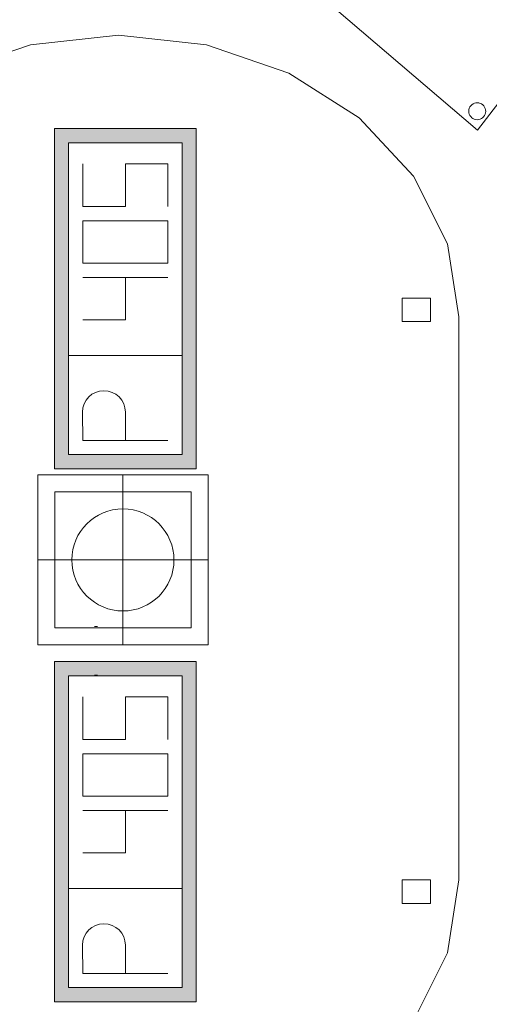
# Model space of a CAD drawing. Header units: metres. Extents: x 397.7 to 427.5, y 12.7 to 28.4.
# Tile 11 of 122: x 402.5 to 403.3, y 25.5 to 27.2. Entities that reach past the tile are written whole.
import ezdxf

# ---------------------------------------------------------------- set-up
doc = ezdxf.new("R2010")
doc.units = ezdxf.units.M
doc.layers.add('02_MOBILIARIO', color=7, linetype='Continuous', lineweight=18)
doc.layers.add('A-DETL-____-MBND', color=7, linetype='Continuous', lineweight=18)

# ---------------------------------------------------------------- blocks, each defined once
blk = doc.blocks.new('Family - Taula 200X120_P5-151650-08_ELEC_P5')
at = {"layer": 'A-DETL-____-MBND', "color": 253, "true_color": 0xaaaaaa}
for p, q in [((0.4447, 1.9692), (0.5999, 1.9861)), ((0.5999, 1.9861), (0.4447, 1.9692)), ((0.5999, 1.9861), (0.7552, 1.9692)), ((0.7552, 1.9692), (0.5999, 1.9861)), ((0.3, 1.9196), (0.4447, 1.9692)), ((0.4447, 1.9692), (0.3, 1.9196)), ((0.7552, 1.9692), (0.8999, 1.9196)), ((0.8999, 1.9196), (0.7552, 1.9692)), ((0.8999, 1.9196), (1.0242, 1.8407)), ((1.0242, 1.8407), (0.8999, 1.9196)), ((1.0242, 1.8407), (1.1195, 1.7378)), ((1.1195, 1.7378), (1.0242, 1.8407)), ((1.1195, 1.7378), (1.1795, 1.6181)), ((1.1795, 1.6181), (1.1195, 1.7378)), ((1.1795, 1.6181), (1.1999, 1.4896)), ((1.1999, 1.4896), (1.1795, 1.6181)), ((1.0999, 1.4813), (1.0999, 1.5227)), ((1.0999, 1.5227), (1.1499, 1.5227)), ((1.1499, 1.5227), (1.0999, 1.5227)), ((1.0999, 1.5227), (1.0999, 1.4813)), ((1.1499, 1.5227), (1.1499, 1.4813)), ((1.1499, 1.4813), (1.1499, 1.5227)), ((1.1499, 1.4813), (1.0999, 1.4813)), ((1.0999, 1.4813), (1.1499, 1.4813)), ((1.1999, 1.4896), (1.1999, 0.4965)), ((1.1999, 0.4965), (1.1999, 1.4896)), ((1.0999, 0.4551), (1.0999, 0.4965)), ((1.0999, 0.4965), (1.1499, 0.4965)), ((1.1499, 0.4965), (1.0999, 0.4965)), ((1.0999, 0.4965), (1.0999, 0.4551)), ((1.1499, 0.4965), (1.1499, 0.4551)), ((1.1499, 0.4551), (1.1499, 0.4965)), ((1.1999, 0.4965), (1.1795, 0.368)), ((1.1795, 0.368), (1.1999, 0.4965)), ((1.1499, 0.4551), (1.0999, 0.4551)), ((1.0999, 0.4551), (1.1499, 0.4551)), ((1.1795, 0.368), (1.1195, 0.2483)), ((1.1195, 0.2483), (1.1795, 0.368))]:
    blk.add_line(p, q, dxfattribs=at)
blk = doc.blocks.new('Family - Cadira confident_P5-151692-08_ELEC_P5')
at = {"layer": 'A-DETL-____-MBND', "color": 253, "true_color": 0xaaaaaa}
for p, q in [((0, 0.3293), (0.369, 0.7145)), ((0.369, 0.7145), (0, 0.3293)), ((0.356, 0.6993), (0.369, 0.7145)), ((0.369, 0.7145), (0.356, 0.6993)), ((0.369, 0.7145), (0.7083, 0.4242)), ((0.7083, 0.4242), (0.369, 0.7145)), ((0.369, 0.7145), (0.7083, 0.4242)), ((0.7083, 0.4242), (0.369, 0.7145)), ((0.6953, 0.409), (0.356, 0.6993)), ((0.356, 0.6993), (0.6953, 0.409)), ((0.345, 0.6757), (0.3468, 0.6775)), ((0.3468, 0.6775), (0.345, 0.6757)), ((0.3468, 0.6775), (0.349, 0.679)), ((0.349, 0.679), (0.3468, 0.6775)), ((0.349, 0.679), (0.3513, 0.6801)), ((0.3513, 0.6801), (0.349, 0.679)), ((0.3513, 0.6801), (0.3539, 0.6807)), ((0.3539, 0.6807), (0.3513, 0.6801)), ((0.3539, 0.6807), (0.3565, 0.6809)), ((0.3565, 0.6809), (0.3539, 0.6807)), ((0.3565, 0.6809), (0.3591, 0.6807)), ((0.3591, 0.6807), (0.3565, 0.6809)), ((0.3591, 0.6807), (0.3616, 0.68)), ((0.3616, 0.68), (0.3591, 0.6807)), ((0.3616, 0.68), (0.3639, 0.6789)), ((0.3639, 0.6789), (0.3616, 0.68)), ((0.3639, 0.6789), (0.366, 0.6773)), ((0.366, 0.6773), (0.3639, 0.6789)), ((0.366, 0.6773), (0.3679, 0.6755)), ((0.3679, 0.6755), (0.366, 0.6773)), ((0.3414, 0.6661), (0.3416, 0.6687)), ((0.3416, 0.6687), (0.3414, 0.6661)), ((0.3416, 0.6635), (0.3414, 0.6661)), ((0.3414, 0.6661), (0.3416, 0.6635)), ((0.3416, 0.6687), (0.3423, 0.6712)), ((0.3423, 0.6712), (0.3416, 0.6687)), ((0.3422, 0.661), (0.3416, 0.6635)), ((0.3416, 0.6635), (0.3422, 0.661)), ((0.3433, 0.6587), (0.3422, 0.661)), ((0.3422, 0.661), (0.3433, 0.6587)), ((0.3423, 0.6712), (0.3435, 0.6736)), ((0.3435, 0.6736), (0.3423, 0.6712)), ((0.3435, 0.6736), (0.345, 0.6757)), ((0.345, 0.6757), (0.3435, 0.6736)), ((0.3679, 0.6755), (0.3693, 0.6733)), ((0.3693, 0.6733), (0.3679, 0.6755)), ((0.3703, 0.6608), (0.3692, 0.6584)), ((0.3692, 0.6584), (0.3703, 0.6608)), ((0.3693, 0.6733), (0.3704, 0.671)), ((0.3704, 0.671), (0.3693, 0.6733)), ((0.371, 0.6633), (0.3703, 0.6608)), ((0.3703, 0.6608), (0.371, 0.6633)), ((0.3704, 0.671), (0.3711, 0.6685)), ((0.3711, 0.6685), (0.3704, 0.671)), ((0.3713, 0.6659), (0.371, 0.6633)), ((0.371, 0.6633), (0.3713, 0.6659)), ((0.3711, 0.6685), (0.3713, 0.6659)), ((0.3713, 0.6659), (0.3711, 0.6685)), ((0.3448, 0.6565), (0.3433, 0.6587)), ((0.3433, 0.6587), (0.3448, 0.6565)), ((0.3466, 0.6546), (0.3448, 0.6565)), ((0.3448, 0.6565), (0.3466, 0.6546)), ((0.3487, 0.6531), (0.3466, 0.6546)), ((0.3466, 0.6546), (0.3487, 0.6531)), ((0.3511, 0.652), (0.3487, 0.6531)), ((0.3487, 0.6531), (0.3511, 0.652)), ((0.3536, 0.6513), (0.3511, 0.652)), ((0.3511, 0.652), (0.3536, 0.6513)), ((0.3562, 0.6511), (0.3536, 0.6513)), ((0.3536, 0.6513), (0.3562, 0.6511)), ((0.3588, 0.6513), (0.3562, 0.6511)), ((0.3562, 0.6511), (0.3588, 0.6513)), ((0.3613, 0.6519), (0.3588, 0.6513)), ((0.3588, 0.6513), (0.3613, 0.6519)), ((0.3637, 0.653), (0.3613, 0.6519)), ((0.3613, 0.6519), (0.3637, 0.653)), ((0.3658, 0.6545), (0.3637, 0.653)), ((0.3637, 0.653), (0.3658, 0.6545)), ((0.3677, 0.6563), (0.3658, 0.6545)), ((0.3658, 0.6545), (0.3677, 0.6563)), ((0.3692, 0.6584), (0.3677, 0.6563)), ((0.3677, 0.6563), (0.3692, 0.6584)), ((0.7083, 0.4242), (0.3849, 0)), ((0.3849, 0), (0.7083, 0.4242)), ((0.6489, 0.4157), (0.6508, 0.4175)), ((0.6508, 0.4175), (0.6489, 0.4157)), ((0.6508, 0.4175), (0.6529, 0.419)), ((0.6529, 0.419), (0.6508, 0.4175)), ((0.6529, 0.419), (0.6553, 0.4201)), ((0.6553, 0.4201), (0.6529, 0.419)), ((0.6553, 0.4201), (0.6578, 0.4207)), ((0.6578, 0.4207), (0.6553, 0.4201)), ((0.6578, 0.4207), (0.6604, 0.4209)), ((0.6604, 0.4209), (0.6578, 0.4207)), ((0.6604, 0.4209), (0.663, 0.4207)), ((0.663, 0.4207), (0.6604, 0.4209)), ((0.663, 0.4207), (0.6655, 0.42)), ((0.6655, 0.42), (0.663, 0.4207)), ((0.6655, 0.42), (0.6679, 0.4188)), ((0.6679, 0.4188), (0.6655, 0.42)), ((0.6679, 0.4188), (0.67, 0.4173)), ((0.67, 0.4173), (0.6679, 0.4188)), ((0.67, 0.4173), (0.6718, 0.4155)), ((0.6718, 0.4155), (0.67, 0.4173)), ((0.7083, 0.4242), (0.6953, 0.409)), ((0.6953, 0.409), (0.7083, 0.4242)), ((0.6453, 0.4061), (0.6456, 0.4087)), ((0.6456, 0.4087), (0.6453, 0.4061)), ((0.6455, 0.4035), (0.6453, 0.4061)), ((0.6453, 0.4061), (0.6455, 0.4035)), ((0.6462, 0.401), (0.6455, 0.4035)), ((0.6455, 0.4035), (0.6462, 0.401)), ((0.6456, 0.4087), (0.6463, 0.4112)), ((0.6463, 0.4112), (0.6456, 0.4087)), ((0.6473, 0.3986), (0.6462, 0.401)), ((0.6462, 0.401), (0.6473, 0.3986)), ((0.6463, 0.4112), (0.6474, 0.4136)), ((0.6474, 0.4136), (0.6463, 0.4112)), ((0.6474, 0.4136), (0.6489, 0.4157)), ((0.6489, 0.4157), (0.6474, 0.4136)), ((0.6718, 0.4155), (0.6733, 0.4133)), ((0.6733, 0.4133), (0.6718, 0.4155)), ((0.6743, 0.4007), (0.6731, 0.3984)), ((0.6731, 0.3984), (0.6743, 0.4007)), ((0.6733, 0.4133), (0.6744, 0.4109)), ((0.6744, 0.4109), (0.6733, 0.4133)), ((0.675, 0.4032), (0.6743, 0.4007)), ((0.6743, 0.4007), (0.675, 0.4032)), ((0.6744, 0.4109), (0.675, 0.4084)), ((0.675, 0.4084), (0.6744, 0.4109)), ((0.675, 0.4084), (0.6752, 0.4058)), ((0.6752, 0.4058), (0.675, 0.4084)), ((0.6752, 0.4058), (0.675, 0.4032)), ((0.675, 0.4032), (0.6752, 0.4058)), ((0.6487, 0.3965), (0.6473, 0.3986)), ((0.6473, 0.3986), (0.6487, 0.3965)), ((0.6506, 0.3946), (0.6487, 0.3965)), ((0.6487, 0.3965), (0.6506, 0.3946)), ((0.6527, 0.3931), (0.6506, 0.3946)), ((0.6506, 0.3946), (0.6527, 0.3931)), ((0.655, 0.392), (0.6527, 0.3931)), ((0.6527, 0.3931), (0.655, 0.392)), ((0.6575, 0.3913), (0.655, 0.392)), ((0.655, 0.392), (0.6575, 0.3913)), ((0.6601, 0.391), (0.6575, 0.3913)), ((0.6575, 0.3913), (0.6601, 0.391)), ((0.6627, 0.3912), (0.6601, 0.391)), ((0.6601, 0.391), (0.6627, 0.3912)), ((0.6652, 0.3919), (0.6627, 0.3912)), ((0.6627, 0.3912), (0.6652, 0.3919)), ((0.6676, 0.393), (0.6652, 0.3919)), ((0.6652, 0.3919), (0.6676, 0.393)), ((0.6698, 0.3944), (0.6676, 0.393)), ((0.6676, 0.393), (0.6698, 0.3944)), ((0.6716, 0.3963), (0.6698, 0.3944)), ((0.6698, 0.3944), (0.6716, 0.3963)), ((0.6731, 0.3984), (0.6716, 0.3963)), ((0.6716, 0.3963), (0.6731, 0.3984)), ((0.0297, 0.3467), (0.0323, 0.3473)), ((0.0323, 0.3473), (0.0297, 0.3467)), ((0.0323, 0.3473), (0.0349, 0.3475)), ((0.0349, 0.3475), (0.0323, 0.3473)), ((0.0349, 0.3475), (0.0375, 0.3473)), ((0.0375, 0.3473), (0.0349, 0.3475)), ((0.0198, 0.3327), (0.02, 0.3353)), ((0.02, 0.3353), (0.0198, 0.3327)), ((0.02, 0.3301), (0.0198, 0.3327)), ((0.0198, 0.3327), (0.02, 0.3301)), ((0.02, 0.3353), (0.0207, 0.3378)), ((0.0207, 0.3378), (0.02, 0.3353)), ((0.0206, 0.3276), (0.02, 0.3301)), ((0.02, 0.3301), (0.0206, 0.3276)), ((0.0207, 0.3378), (0.0219, 0.3402)), ((0.0219, 0.3402), (0.0207, 0.3378)), ((0.0219, 0.3402), (0.0234, 0.3423)), ((0.0234, 0.3423), (0.0219, 0.3402)), ((0.0234, 0.3423), (0.0252, 0.3441)), ((0.0252, 0.3441), (0.0234, 0.3423)), ((0.0252, 0.3441), (0.0274, 0.3456)), ((0.0274, 0.3456), (0.0252, 0.3441)), ((0.0274, 0.3456), (0.0297, 0.3467)), ((0.0297, 0.3467), (0.0274, 0.3456)), ((0.0375, 0.3473), (0.04, 0.3466)), ((0.04, 0.3466), (0.0375, 0.3473)), ((0.04, 0.3466), (0.0423, 0.3455)), ((0.0423, 0.3455), (0.04, 0.3466)), ((0.0423, 0.3455), (0.0444, 0.3439)), ((0.0444, 0.3439), (0.0423, 0.3455)), ((0.0444, 0.3439), (0.0463, 0.3421)), ((0.0463, 0.3421), (0.0444, 0.3439)), ((0.0463, 0.3421), (0.0477, 0.3399)), ((0.0477, 0.3399), (0.0463, 0.3421)), ((0.0477, 0.3399), (0.0488, 0.3376)), ((0.0488, 0.3376), (0.0477, 0.3399)), ((0.0488, 0.3376), (0.0495, 0.335)), ((0.0495, 0.335), (0.0488, 0.3376)), ((0.0497, 0.3324), (0.0494, 0.3299)), ((0.0494, 0.3299), (0.0497, 0.3324)), ((0.0495, 0.335), (0.0497, 0.3324)), ((0.0497, 0.3324), (0.0495, 0.335)), ((0.3849, 0), (0, 0.3293)), ((0, 0.3293), (0.3849, 0)), ((0.0217, 0.3252), (0.0206, 0.3276)), ((0.0206, 0.3276), (0.0217, 0.3252)), ((0.0232, 0.3231), (0.0217, 0.3252)), ((0.0217, 0.3252), (0.0232, 0.3231)), ((0.025, 0.3212), (0.0232, 0.3231)), ((0.0232, 0.3231), (0.025, 0.3212)), ((0.0271, 0.3197), (0.025, 0.3212)), ((0.025, 0.3212), (0.0271, 0.3197)), ((0.0295, 0.3186), (0.0271, 0.3197)), ((0.0271, 0.3197), (0.0295, 0.3186)), ((0.032, 0.3179), (0.0295, 0.3186)), ((0.0295, 0.3186), (0.032, 0.3179)), ((0.0346, 0.3177), (0.032, 0.3179)), ((0.032, 0.3179), (0.0346, 0.3177)), ((0.0372, 0.3179), (0.0346, 0.3177)), ((0.0346, 0.3177), (0.0372, 0.3179)), ((0.0397, 0.3185), (0.0372, 0.3179)), ((0.0372, 0.3179), (0.0397, 0.3185)), ((0.0421, 0.3196), (0.0397, 0.3185)), ((0.0397, 0.3185), (0.0421, 0.3196)), ((0.0442, 0.3211), (0.0421, 0.3196)), ((0.0421, 0.3196), (0.0442, 0.3211)), ((0.0461, 0.3229), (0.0442, 0.3211)), ((0.0442, 0.3211), (0.0461, 0.3229)), ((0.0476, 0.325), (0.0461, 0.3229)), ((0.0461, 0.3229), (0.0476, 0.325)), ((0.0487, 0.3273), (0.0476, 0.325)), ((0.0476, 0.325), (0.0487, 0.3273)), ((0.0494, 0.3299), (0.0487, 0.3273)), ((0.0487, 0.3273), (0.0494, 0.3299)), ((0.3693, 0.0337), (0.3696, 0.0363)), ((0.3696, 0.0363), (0.3693, 0.0337)), ((0.3696, 0.0363), (0.3703, 0.0388)), ((0.3703, 0.0388), (0.3696, 0.0363)), ((0.3703, 0.0388), (0.3714, 0.0412)), ((0.3714, 0.0412), (0.3703, 0.0388)), ((0.3714, 0.0412), (0.3729, 0.0433)), ((0.3729, 0.0433), (0.3714, 0.0412)), ((0.3729, 0.0433), (0.3748, 0.0451)), ((0.3748, 0.0451), (0.3729, 0.0433)), ((0.3748, 0.0451), (0.3769, 0.0466)), ((0.3769, 0.0466), (0.3748, 0.0451)), ((0.3769, 0.0466), (0.3793, 0.0476)), ((0.3793, 0.0476), (0.3769, 0.0466)), ((0.3793, 0.0476), (0.3818, 0.0483)), ((0.3818, 0.0483), (0.3793, 0.0476)), ((0.3818, 0.0483), (0.3844, 0.0485)), ((0.3844, 0.0485), (0.3818, 0.0483)), ((0.3844, 0.0485), (0.387, 0.0482)), ((0.387, 0.0482), (0.3844, 0.0485)), ((0.387, 0.0482), (0.3895, 0.0475)), ((0.3895, 0.0475), (0.387, 0.0482)), ((0.3895, 0.0475), (0.3919, 0.0464)), ((0.3919, 0.0464), (0.3895, 0.0475)), ((0.3919, 0.0464), (0.394, 0.0449)), ((0.394, 0.0449), (0.3919, 0.0464)), ((0.394, 0.0449), (0.3958, 0.0431)), ((0.3958, 0.0431), (0.394, 0.0449)), ((0.3958, 0.0431), (0.3973, 0.0409)), ((0.3973, 0.0409), (0.3958, 0.0431)), ((0.3973, 0.0409), (0.3984, 0.0385)), ((0.3984, 0.0385), (0.3973, 0.0409)), ((0.3984, 0.0385), (0.399, 0.036)), ((0.399, 0.036), (0.3984, 0.0385)), ((0.399, 0.036), (0.3992, 0.0334)), ((0.3992, 0.0334), (0.399, 0.036)), ((0.3695, 0.0311), (0.3693, 0.0337)), ((0.3693, 0.0337), (0.3695, 0.0311)), ((0.3702, 0.0286), (0.3695, 0.0311)), ((0.3695, 0.0311), (0.3702, 0.0286)), ((0.3713, 0.0262), (0.3702, 0.0286)), ((0.3702, 0.0286), (0.3713, 0.0262)), ((0.3727, 0.0241), (0.3713, 0.0262)), ((0.3713, 0.0262), (0.3727, 0.0241)), ((0.3746, 0.0222), (0.3727, 0.0241)), ((0.3727, 0.0241), (0.3746, 0.0222)), ((0.3767, 0.0207), (0.3746, 0.0222)), ((0.3746, 0.0222), (0.3767, 0.0207)), ((0.379, 0.0196), (0.3767, 0.0207)), ((0.3767, 0.0207), (0.379, 0.0196)), ((0.3815, 0.0189), (0.379, 0.0196)), ((0.379, 0.0196), (0.3815, 0.0189)), ((0.3841, 0.0186), (0.3815, 0.0189)), ((0.3815, 0.0189), (0.3841, 0.0186)), ((0.3867, 0.0188), (0.3841, 0.0186)), ((0.3841, 0.0186), (0.3867, 0.0188)), ((0.3892, 0.0195), (0.3867, 0.0188)), ((0.3867, 0.0188), (0.3892, 0.0195)), ((0.3916, 0.0206), (0.3892, 0.0195)), ((0.3892, 0.0195), (0.3916, 0.0206)), ((0.3938, 0.022), (0.3916, 0.0206)), ((0.3916, 0.0206), (0.3938, 0.022)), ((0.3956, 0.0238), (0.3938, 0.022)), ((0.3938, 0.022), (0.3956, 0.0238)), ((0.3971, 0.026), (0.3956, 0.0238)), ((0.3956, 0.0238), (0.3971, 0.026)), ((0.3983, 0.0283), (0.3971, 0.026)), ((0.3971, 0.026), (0.3983, 0.0283)), ((0.399, 0.0308), (0.3983, 0.0283)), ((0.3983, 0.0283), (0.399, 0.0308)), ((0.3992, 0.0334), (0.399, 0.0308)), ((0.399, 0.0308), (0.3992, 0.0334))]:
    blk.add_line(p, q, dxfattribs=at)
blk = doc.blocks.new('LONDR55-XX_ZZ-ARQ-CAA-M3D-Londres55_ifc-1-08_ELEC_P5')
at = {"layer": '02_MOBILIARIO', "color": 253, "lineweight": 18, "true_color": 0xaaaaaa}
for name, p in [('Family - Cadira confident_P5-151692-08_ELEC_P5', (402.922, 27.0139)), ('Family - Taula 200X120_P5-151650-08_ELEC_P5', (402.0742, 25.1953))]:
    blk.add_blockref(name, p, dxfattribs=at)
blk = doc.blocks.new('ZYR_05_02_05 PT 4COL Terra - 4SC_ 2SAI_2VD-903827-08_ELEC_P5')
at = {"layer": 'A-DETL-____-MBND', "true_color": 0x3c0aff}
h = blk.add_hatch(color=180, dxfattribs=at)
h.paths.add_polyline_path([(-0.3288, -0.125), (0.2712, -0.125), (0.2712, 0.125), (-0.3288, 0.125)])
h.paths.add_polyline_path([(-0.3038, 0.1), (0.2462, 0.1), (0.2462, -0.1), (-0.3038, -0.1)])
at = {"layer": 'A-DETL-____-MBND', "color": 180, "true_color": 0x3c0aff}
for p, q in [((0.2712, 0.125), (-0.3288, 0.125)), ((-0.3288, 0.125), (-0.3288, -0.125)), ((-0.3288, 0.125), (0.2712, 0.125)), ((-0.3288, 0.125), (-0.3288, -0.125)), ((0.2712, -0.125), (0.2712, 0.125)), ((0.2712, 0.125), (0.2712, -0.125)), ((-0.3038, -0.1), (-0.3038, 0.1)), ((-0.3038, 0.1), (0.2462, 0.1)), ((-0.3038, 0.1), (0.2462, 0.1)), ((-0.3038, -0.1), (-0.3038, 0.1)), ((-0.1288, 0.1), (-0.1288, -0.1)), ((0.2462, 0.1), (0.2462, -0.1)), ((0.2462, 0.1), (0.2462, -0.1)), ((-0.2788, 0.075), (-0.2288, 0.0754)), ((-0.2788, 0.075), (-0.2788, -0.075)), ((-0.0663, 0.075), (-0.0663, 0)), ((0.0087, 0.075), (0.0087, -0.075)), ((0.1087, 0.075), (0.0337, 0.075)), ((0.0337, 0.075), (0.0337, -0.075)), ((0.1087, -0.075), (0.1087, 0.075)), ((0.2087, 0.075), (0.1337, 0.075)), ((0.1337, 0.075), (0.1337, 0)), ((-0.2788, 0), (-0.2288, 0)), ((-0.0663, 0), (0.0087, 0)), ((0.1337, 0), (0.2087, 0)), ((0.2087, 0), (0.2087, -0.075)), ((0.0337, -0.075), (0.1087, -0.075)), ((0.2087, -0.075), (0.1337, -0.075)), ((0.2462, -0.1), (-0.3038, -0.1)), ((0.2462, -0.1), (-0.3038, -0.1)), ((-0.3288, -0.125), (0.2712, -0.125)), ((0.2712, -0.125), (-0.3288, -0.125))]:
    blk.add_line(p, q, dxfattribs=at)
blk.add_arc((-0.2288, 0.0377), 0.0377, 270, 90, dxfattribs=at)
blk = doc.blocks.new('ZYR_05_02_05 PT 4COL Terra - 4SC_ 2SAI_2VD-V1-08_ELEC_P5')
at = {"layer": 'A-DETL-____-MBND', "true_color": 0x3c0aff}
h = blk.add_hatch(color=180, dxfattribs=at)
h.paths.add_polyline_path([(-0.3288, -0.125), (0.2712, -0.125), (0.2712, 0.125), (-0.3288, 0.125)])
h.paths.add_polyline_path([(-0.3038, 0.1), (0.2462, 0.1), (0.2462, -0.1), (-0.3038, -0.1)])
at = {"layer": 'A-DETL-____-MBND', "color": 180, "true_color": 0x3c0aff}
for p, q in [((0.2712, 0.125), (-0.3288, 0.125)), ((-0.3288, 0.125), (-0.3288, -0.125)), ((-0.3288, 0.125), (0.2712, 0.125)), ((-0.3288, 0.125), (-0.3288, -0.125)), ((0.2712, -0.125), (0.2712, 0.125)), ((0.2712, 0.125), (0.2712, -0.125)), ((-0.3038, -0.1), (-0.3038, 0.1)), ((-0.3038, 0.1), (0.2462, 0.1)), ((-0.3038, 0.1), (0.2462, 0.1)), ((-0.3038, -0.1), (-0.3038, 0.1)), ((-0.1288, 0.1), (-0.1288, -0.1)), ((0.2462, 0.1), (0.2462, -0.1)), ((0.2462, 0.1), (0.2462, -0.1)), ((-0.2788, 0.075), (-0.2288, 0.0754)), ((-0.2788, 0.075), (-0.2788, -0.075)), ((-0.0663, 0.075), (-0.0663, 0)), ((0.0087, 0.075), (0.0087, -0.075)), ((0.1087, 0.075), (0.0337, 0.075)), ((0.0337, 0.075), (0.0337, -0.075)), ((0.1087, -0.075), (0.1087, 0.075)), ((0.2087, 0.075), (0.1337, 0.075)), ((0.1337, 0.075), (0.1337, 0)), ((-0.2788, 0), (-0.2288, 0)), ((-0.0663, 0), (0.0087, 0)), ((0.1337, 0), (0.2087, 0)), ((0.2087, 0), (0.2087, -0.075)), ((0.0337, -0.075), (0.1087, -0.075)), ((0.2087, -0.075), (0.1337, -0.075)), ((0.2462, -0.1), (-0.3038, -0.1)), ((0.2462, -0.1), (-0.3038, -0.1)), ((-0.3288, -0.125), (0.2712, -0.125)), ((0.2712, -0.125), (-0.3288, -0.125))]:
    blk.add_line(p, q, dxfattribs=at)
blk.add_arc((-0.2288, 0.0377), 0.0377, 270, 90, dxfattribs=at)
blk = doc.blocks.new('ZYR_05_02_02 Presa Terra - 03 Presa Previsió-801313-08_ELEC_P5')
at = {"layer": 'A-DETL-____-MBND', "color": 180, "true_color": 0x3c0aff}
for p, q in [((0.0104, 0.15), (0.3104, 0.15)), ((0.0104, -0.15), (0.0104, 0.15)), ((0.1604, 0.15), (0.1604, -0.15)), ((0.3104, 0.15), (0.3104, -0.15)), ((0.0404, 0.12), (0.2804, 0.12)), ((0.0404, -0.12), (0.0404, 0.12)), ((0.2804, 0.12), (0.2804, -0.12)), ((-0.0428, 0.045), (-0.0428, 0.05)), ((0.0428, 0.045), (0.0428, 0.05)), ((0.0104, 0), (0.3104, 0)), ((0.2804, -0.12), (0.0404, -0.12)), ((0.3104, -0.15), (0.0104, -0.15))]:
    blk.add_line(p, q, dxfattribs=at)
blk.add_circle((0.1604, 0), 0.09, dxfattribs=at)

msp = doc.modelspace()

# ---------------------------------------------------------------- block references
at = {"lineweight": 5}
msp.add_blockref('LONDR55-XX_ZZ-ARQ-CAA-M3D-Londres55_ifc-1-08_ELEC_P5', (0, 0), dxfattribs=at)
at = {"layer": 'A-DETL-____-MBND', "color": 180, "true_color": 0x3c0aff, "rotation": 89.9999999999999}
for name, p in [('ZYR_05_02_05 PT 4COL Terra - 4SC_ 2SAI_2VD-V1-08_ELEC_P5', (402.6863, 26.7458)), ('ZYR_05_02_02 Presa Terra - 03 Presa Previsió-801313-08_ELEC_P5', (402.682, 26.0958)), ('ZYR_05_02_05 PT 4COL Terra - 4SC_ 2SAI_2VD-903827-08_ELEC_P5', (402.6863, 25.8058))]:
    msp.add_blockref(name, p, dxfattribs=at)

doc.saveas('drawing.dxf')
